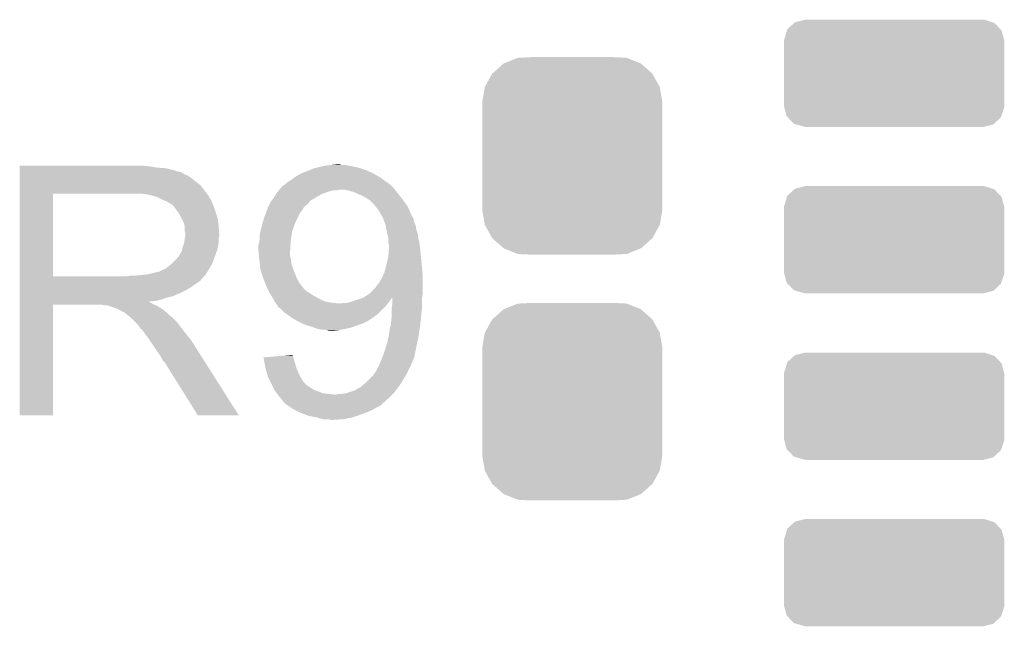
# Model space of a CAD drawing. Extents: x -0.05 to 0.95, y -0.15 to 1.54.
# Tile 10 of 35: x 0.26 to 0.41, y 0.69 to 0.79. Entities that reach past the tile are written whole.
import ezdxf

# ---------------------------------------------------------------- set-up
doc = ezdxf.new("R2010")
doc.units = 0
doc.layers.get('0').update_dxf_attribs({"linetype": 'CONTINUOUS'})
doc.layers.add('STEP_DOWN_13_CLICK_V101_GTO', color=14, linetype='CONTINUOUS')
doc.layers.add('STEP_DOWN_13_CLICK_V101_GTS', color=12, linetype='CONTINUOUS')

# ---------------------------------------------------------------- blocks, each defined once
blk = doc.blocks.new('CUSTOM_73')
for points in [[(-0.00819, 0.01509), (-0.00607, 0.0152), (0.00836, 0.01509), (0.00607, 0.0152)], [(-0.01229, 0.01267), (-0.01059, 0.01419), (0.01231, 0.01267), (0.01057, 0.01419)], [(-0.01059, 0.01419), (-0.01052, 0.01422), (0.01057, 0.01419), (0.01054, 0.01422)], [(-0.01052, 0.01422), (-0.00841, 0.01508), (0.01054, 0.01422), (0.00839, 0.01508)], [(-0.00841, 0.01508), (-0.00819, 0.01509), (0.00839, 0.01508), (0.00836, 0.01509)], [(-0.01344, 0.01062), (-0.01234, 0.01263), (0.01345, 0.01062), (0.01233, 0.01263)], [(-0.01234, 0.01263), (-0.01229, 0.01267), (0.01233, 0.01263), (0.01231, 0.01267)], [(-0.01347, 0.01057), (-0.01344, 0.01062), (0.01346, 0.01057), (0.01345, 0.01062)], [(-0.01385, 0.0083), (-0.01347, 0.01057), (0.01385, 0.0083), (0.01346, 0.01057)], [(-0.01385, 0.00825), (-0.01385, 0.0083), (0.01385, 0.00825), (0.01385, 0.0083)], [(-0.01385, -0.00825), (-0.01385, 0.00825), (0.01385, -0.00825), (0.01385, 0.00825)], [(-0.01385, -0.0083), (-0.01385, -0.00825), (0.01385, -0.0083), (0.01385, -0.00825)], [(-0.01346, -0.01057), (-0.01385, -0.0083), (0.01347, -0.01057), (0.01385, -0.0083)], [(-0.01345, -0.01062), (-0.01346, -0.01057), (0.01344, -0.01062), (0.01347, -0.01057)], [(-0.01233, -0.01263), (-0.01345, -0.01062), (0.01234, -0.01263), (0.01344, -0.01062)], [(-0.01231, -0.01267), (-0.01233, -0.01263), (0.01229, -0.01267), (0.01234, -0.01263)], [(-0.01057, -0.01419), (-0.01231, -0.01267), (0.01059, -0.01419), (0.01229, -0.01267)], [(-0.01054, -0.01422), (-0.01057, -0.01419), (0.01052, -0.01422), (0.01059, -0.01419)], [(-0.00839, -0.01508), (-0.01054, -0.01422), (0.00841, -0.01508), (0.01052, -0.01422)], [(-0.00836, -0.01509), (-0.00839, -0.01508), (0.00819, -0.01509), (0.00841, -0.01508)], [(-0.00607, -0.0152), (-0.00836, -0.01509), (0.00607, -0.0152), (0.00819, -0.01509)]]:
    blk.add_solid(points)
blk = doc.blocks.new('CUSTOM_84')
for points in [[(-0.01643, 0.00677), (-0.01536, 0.00775), (0.01637, 0.00677), (0.01543, 0.00775)], [(-0.01536, 0.00775), (-0.01525, 0.00785), (0.01543, 0.00775), (0.01512, 0.00785)], [(-0.01525, 0.00785), (-0.01371, 0.00824), (0.01512, 0.00785), (0.01391, 0.00824)], [(-0.01371, 0.00824), (-0.0137, 0.00824), (0.01391, 0.00824), (0.01387, 0.00824)], [(-0.0137, 0.00824), (-0.0137, 0.00825), (0.01387, 0.00824), (0.0137, 0.00825)], [(-0.01695, 0.00505), (-0.01648, 0.00659), (0.01695, 0.00505), (0.01653, 0.00659)], [(-0.01648, 0.00659), (-0.01643, 0.00677), (0.01653, 0.00659), (0.01637, 0.00677)], [(-0.01695, 0.005), (-0.01695, 0.00505), (0.01695, 0.005), (0.01695, 0.00505)], [(-0.01695, -0.005), (-0.01695, 0.005), (0.01695, -0.005), (0.01695, 0.005)], [(-0.01695, -0.00505), (-0.01695, -0.005), (0.01695, -0.00505), (0.01695, -0.005)], [(-0.01689, -0.00526), (-0.01695, -0.00505), (0.01694, -0.00526), (0.01695, -0.00505)], [(-0.01653, -0.00659), (-0.01689, -0.00526), (0.01649, -0.00659), (0.01694, -0.00526)], [(-0.01636, -0.00677), (-0.01653, -0.00659), (0.01643, -0.00677), (0.01649, -0.00659)], [(-0.01542, -0.00775), (-0.01636, -0.00677), (0.01537, -0.00775), (0.01643, -0.00677)], [(-0.01505, -0.00786), (-0.01542, -0.00775), (0.01525, -0.00786), (0.01537, -0.00775)], [(-0.0137, -0.00824), (-0.01505, -0.00786), (0.01372, -0.00824), (0.01525, -0.00786)], [(-0.0137, -0.00825), (-0.0137, -0.00824), (0.0137, -0.00825), (0.01372, -0.00824)]]:
    blk.add_solid(points)

msp = doc.modelspace()

# ---------------------------------------------------------------- linework, layer by layer
at = {"layer": 'STEP_DOWN_13_CLICK_V101_GTO'}
for points in [[(0.257, 0.7643), (0.257, 0.7644), (0.2769, 0.7643), (0.2758, 0.7644)], [(0.257, 0.7641), (0.257, 0.7643), (0.2781, 0.7641), (0.2769, 0.7643)], [(0.257, 0.764), (0.257, 0.7641), (0.2795, 0.764), (0.2781, 0.7641)], [(0.257, 0.7637), (0.257, 0.764), (0.2807, 0.7637), (0.2795, 0.764)], [(0.257, 0.7635), (0.257, 0.7637), (0.2813, 0.7635), (0.2807, 0.7637)], [(0.257, 0.7634), (0.257, 0.7635), (0.2818, 0.7634), (0.2813, 0.7635)], [(0.257, 0.7633), (0.257, 0.7634), (0.2819, 0.7633), (0.2819, 0.7634)], [(0.257, 0.7634), (0.257, 0.7634), (0.2819, 0.7634), (0.2818, 0.7634)], [(0.30033, 0.7632), (0.3008, 0.7634), (0.3114, 0.7632), (0.31096, 0.7634)], [(0.3008, 0.7634), (0.30155, 0.7637), (0.31096, 0.7634), (0.3103, 0.7637)], [(0.30155, 0.7637), (0.3023, 0.764), (0.3103, 0.7637), (0.3094, 0.764)], [(0.3023, 0.764), (0.3027, 0.7641), (0.3094, 0.764), (0.3091, 0.7641)], [(0.3027, 0.7641), (0.3031, 0.7642), (0.3091, 0.7641), (0.3086, 0.7642)], [(0.3031, 0.7642), (0.304, 0.7644), (0.3086, 0.7642), (0.3076, 0.7644)], [(0.304, 0.7644), (0.3048, 0.7645), (0.3076, 0.7644), (0.3071, 0.7645)], [(0.3048, 0.7645), (0.3058, 0.7646), (0.3065, 0.7645), (0.3062, 0.7646)], [(0.3058, 0.7646), (0.3058, 0.7646), (0.3062, 0.7646), (0.3058, 0.7646)], [(0.257, 0.7631), (0.257, 0.7633), (0.2823, 0.7631), (0.2819, 0.7633)], [(0.257, 0.7629), (0.257, 0.7631), (0.2828, 0.7629), (0.2823, 0.7631)], [(0.257, 0.7625), (0.257, 0.7629), (0.2834, 0.7625), (0.2828, 0.7629)], [(0.257, 0.762), (0.257, 0.7625), (0.284, 0.762), (0.2834, 0.7625)], [(0.257, 0.7614), (0.257, 0.762), (0.2848, 0.7614), (0.284, 0.762)], [(0.298, 0.7617), (0.2981, 0.7618), (0.3137, 0.7617), (0.31355, 0.7618)], [(0.2981, 0.7618), (0.2986, 0.7621), (0.31355, 0.7618), (0.3131, 0.7621)], [(0.2986, 0.7621), (0.29887, 0.7623), (0.3131, 0.7621), (0.3129, 0.7623)], [(0.29887, 0.7623), (0.299, 0.7624), (0.3129, 0.7623), (0.3127, 0.7624)], [(0.299, 0.7624), (0.29915, 0.7625), (0.3127, 0.7624), (0.3127, 0.7625)], [(0.29915, 0.7625), (0.2996, 0.7628), (0.3126, 0.7625), (0.31209, 0.7628)], [(0.29915, 0.7625), (0.29915, 0.7625), (0.3127, 0.7625), (0.3126, 0.7625)], [(0.2996, 0.7628), (0.3001, 0.7631), (0.31209, 0.7628), (0.31157, 0.7631)], [(0.3001, 0.7631), (0.30033, 0.7632), (0.31157, 0.7631), (0.3114, 0.7632)], [(0.257, 0.7606), (0.257, 0.7614), (0.2854, 0.7606), (0.2848, 0.7614)], [(0.257, 0.7601), (0.257, 0.7606), (0.28579, 0.7601), (0.2854, 0.7606)], [(0.29647, 0.7601), (0.2966, 0.7603), (0.3036, 0.7601), (0.3042, 0.7603)], [(0.2966, 0.7603), (0.29669, 0.7604), (0.3042, 0.7603), (0.3045, 0.7604)], [(0.29669, 0.7604), (0.29686, 0.7606), (0.3045, 0.7604), (0.3052, 0.7606)], [(0.29686, 0.7606), (0.29694, 0.7607), (0.3058, 0.7606), (0.3061, 0.7607)], [(0.29686, 0.7606), (0.29686, 0.7606), (0.3052, 0.7606), (0.3058, 0.7606)], [(0.29694, 0.7607), (0.2972, 0.761), (0.31471, 0.7607), (0.31448, 0.761)], [(0.2972, 0.761), (0.2973, 0.7611), (0.31448, 0.761), (0.3144, 0.7611)], [(0.2973, 0.7611), (0.2975, 0.7613), (0.3144, 0.7611), (0.31417, 0.7613)], [(0.2975, 0.7613), (0.2978, 0.7615), (0.31417, 0.7613), (0.31393, 0.7615)], [(0.2978, 0.7615), (0.298, 0.7617), (0.31393, 0.7615), (0.3137, 0.7617)], [(0.3075, 0.7606), (0.307, 0.7607), (0.31479, 0.7606), (0.31471, 0.7607)], [(0.3085, 0.7603), (0.3075, 0.7606), (0.31502, 0.7603), (0.31479, 0.7606)], [(0.30873, 0.7602), (0.3085, 0.7603), (0.3151, 0.7602), (0.31502, 0.7603)], [(0.257, 0.7474), (0.257, 0.7601), (0.2621, 0.7474), (0.2621, 0.7601)], [(0.257, 0.7601), (0.257, 0.7601), (0.2621, 0.7601), (0.2742, 0.7601)], [(0.277, 0.7599), (0.2757, 0.7601), (0.28594, 0.7599), (0.28579, 0.7601)], [(0.27773, 0.7597), (0.277, 0.7599), (0.2861, 0.7597), (0.28594, 0.7599)], [(0.2781, 0.7596), (0.27773, 0.7597), (0.2861, 0.7596), (0.2861, 0.7597)], [(0.2789, 0.7592), (0.2781, 0.7596), (0.2864, 0.7592), (0.2861, 0.7596)], [(0.2796, 0.7589), (0.2789, 0.7592), (0.28652, 0.7589), (0.2864, 0.7592)], [(0.27993, 0.7587), (0.2796, 0.7589), (0.2866, 0.7587), (0.28652, 0.7589)], [(0.29545, 0.7585), (0.2956, 0.7588), (0.3013, 0.7585), (0.30154, 0.7588)], [(0.2956, 0.7588), (0.29574, 0.759), (0.30154, 0.7588), (0.3017, 0.759)], [(0.29574, 0.759), (0.2961, 0.7595), (0.3017, 0.759), (0.30253, 0.7595)], [(0.2961, 0.7595), (0.29616, 0.7596), (0.30253, 0.7595), (0.3027, 0.7596)], [(0.29616, 0.7596), (0.29647, 0.7601), (0.3027, 0.7596), (0.3036, 0.7601)], [(0.3094, 0.7599), (0.30873, 0.7602), (0.31534, 0.7599), (0.3151, 0.7602)], [(0.3102, 0.7595), (0.3094, 0.7599), (0.31566, 0.7595), (0.31534, 0.7599)], [(0.31065, 0.7592), (0.3102, 0.7595), (0.3159, 0.7592), (0.31566, 0.7595)], [(0.3108, 0.7591), (0.31065, 0.7592), (0.31597, 0.7591), (0.3159, 0.7592)], [(0.3115, 0.7584), (0.3108, 0.7591), (0.31648, 0.7584), (0.31597, 0.7591)], [(0.2801, 0.7586), (0.27993, 0.7587), (0.28664, 0.7586), (0.2866, 0.7587)], [(0.2804, 0.7584), (0.2801, 0.7586), (0.28673, 0.7584), (0.28664, 0.7586)], [(0.2808, 0.758), (0.2805, 0.7584), (0.2869, 0.758), (0.28673, 0.7584)], [(0.2811, 0.7576), (0.2808, 0.758), (0.28703, 0.7576), (0.2869, 0.758)], [(0.28146, 0.7571), (0.2811, 0.7576), (0.2872, 0.7571), (0.28703, 0.7576)], [(0.29486, 0.7571), (0.29505, 0.7576), (0.3001, 0.7571), (0.3005, 0.7576)], [(0.29505, 0.7576), (0.2952, 0.758), (0.3005, 0.7576), (0.3007, 0.758)], [(0.2952, 0.758), (0.29525, 0.7581), (0.3008, 0.758), (0.3008, 0.7581)], [(0.2952, 0.758), (0.2952, 0.758), (0.3007, 0.758), (0.3008, 0.758)], [(0.29525, 0.7581), (0.29545, 0.7585), (0.3008, 0.7581), (0.3013, 0.7585)], [(0.3116, 0.7583), (0.3116, 0.7584), (0.31655, 0.7583), (0.31648, 0.7584)], [(0.31176, 0.7581), (0.3116, 0.7583), (0.3167, 0.7581), (0.31655, 0.7583)], [(0.3123, 0.7574), (0.31176, 0.7581), (0.317, 0.7574), (0.3167, 0.7581)], [(0.31268, 0.7567), (0.3123, 0.7574), (0.3173, 0.7567), (0.317, 0.7574)], [(0.2816, 0.7569), (0.28146, 0.7571), (0.28726, 0.7569), (0.2872, 0.7571)], [(0.282, 0.7561), (0.2816, 0.7569), (0.2875, 0.7561), (0.28726, 0.7569)], [(0.2823, 0.7555), (0.282, 0.7561), (0.28756, 0.7555), (0.2875, 0.7561)], [(0.29431, 0.7554), (0.29457, 0.7563), (0.2993, 0.7554), (0.2997, 0.7563)], [(0.29457, 0.7563), (0.2946, 0.7564), (0.2997, 0.7563), (0.29975, 0.7564)], [(0.2946, 0.7564), (0.29486, 0.7571), (0.29975, 0.7564), (0.3001, 0.7571)], [(0.31274, 0.7566), (0.31268, 0.7567), (0.3174, 0.7566), (0.3173, 0.7567)], [(0.31285, 0.7564), (0.31274, 0.7566), (0.3175, 0.7564), (0.3174, 0.7566)], [(0.3129, 0.7563), (0.31285, 0.7564), (0.31753, 0.7563), (0.3175, 0.7564)], [(0.31297, 0.7561), (0.3129, 0.7563), (0.3176, 0.7561), (0.31753, 0.7563)], [(0.31312, 0.7557), (0.31297, 0.7561), (0.3177, 0.7557), (0.3176, 0.7561)], [(0.28236, 0.7551), (0.2823, 0.7555), (0.2876, 0.7551), (0.28756, 0.7555)], [(0.2824, 0.7548), (0.28236, 0.7551), (0.28763, 0.7548), (0.2876, 0.7551)], [(0.2824, 0.7543), (0.2824, 0.7548), (0.28767, 0.7543), (0.28763, 0.7548)], [(0.2825, 0.754), (0.2824, 0.7543), (0.28769, 0.754), (0.28767, 0.7543)], [(0.294, 0.7542), (0.2942, 0.755), (0.2989, 0.7542), (0.29917, 0.755)], [(0.2942, 0.755), (0.29431, 0.7554), (0.29917, 0.755), (0.2993, 0.7554)], [(0.3133, 0.7552), (0.31312, 0.7557), (0.3179, 0.7552), (0.3177, 0.7557)], [(0.31341, 0.7546), (0.3133, 0.7552), (0.318, 0.7546), (0.3179, 0.7552)], [(0.3135, 0.7541), (0.31341, 0.7546), (0.31817, 0.7541), (0.318, 0.7546)], [(0.2823, 0.7525), (0.28241, 0.7533), (0.2876, 0.7525), (0.2876, 0.7533)], [(0.28241, 0.7533), (0.28244, 0.7535), (0.2876, 0.7533), (0.2877, 0.7535)], [(0.28244, 0.7535), (0.2825, 0.7539), (0.2877, 0.7535), (0.2877, 0.7539)], [(0.2825, 0.7539), (0.2825, 0.754), (0.2877, 0.7539), (0.28769, 0.754)], [(0.2938, 0.7525), (0.29388, 0.7529), (0.29867, 0.7525), (0.2987, 0.7529)], [(0.29388, 0.7529), (0.2939, 0.753), (0.2987, 0.7529), (0.29872, 0.753)], [(0.2939, 0.7536), (0.294, 0.7542), (0.29881, 0.7536), (0.2989, 0.7542)], [(0.2939, 0.753), (0.2939, 0.7536), (0.29872, 0.753), (0.29881, 0.7536)], [(0.31352, 0.754), (0.3135, 0.7541), (0.3182, 0.754), (0.31817, 0.7541)], [(0.3137, 0.7533), (0.31352, 0.754), (0.3183, 0.7533), (0.3182, 0.754)], [(0.3137, 0.7525), (0.3137, 0.7533), (0.3185, 0.7525), (0.3183, 0.7533)], [(0.2818, 0.751), (0.282, 0.7515), (0.28722, 0.751), (0.2874, 0.7515)], [(0.282, 0.7515), (0.2821, 0.752), (0.2874, 0.7515), (0.2875, 0.752)], [(0.2821, 0.752), (0.2823, 0.7525), (0.2875, 0.752), (0.2876, 0.7525)], [(0.2937, 0.7521), (0.2938, 0.7525), (0.29865, 0.7521), (0.29867, 0.7525)], [(0.2937, 0.7516), (0.2937, 0.7521), (0.29861, 0.7516), (0.29865, 0.7521)], [(0.29372, 0.7514), (0.2937, 0.7516), (0.2986, 0.7514), (0.29861, 0.7516)], [(0.2938, 0.7505), (0.29372, 0.7514), (0.2986, 0.7505), (0.2986, 0.7514)], [(0.3138, 0.7522), (0.3137, 0.7525), (0.31853, 0.7522), (0.3185, 0.7525)], [(0.3137, 0.7504), (0.31379, 0.7516), (0.31872, 0.7504), (0.3186, 0.7516)], [(0.31379, 0.7516), (0.3138, 0.7518), (0.3186, 0.7516), (0.31858, 0.7518)], [(0.3138, 0.7518), (0.3138, 0.7522), (0.31858, 0.7518), (0.31853, 0.7522)], [(0.2805, 0.7494), (0.281, 0.7499), (0.28664, 0.7494), (0.28682, 0.7499)], [(0.281, 0.7499), (0.2814, 0.7504), (0.28682, 0.7499), (0.287, 0.7504)], [(0.2814, 0.7504), (0.2815, 0.7505), (0.287, 0.7504), (0.28704, 0.7505)], [(0.2815, 0.7505), (0.2816, 0.7507), (0.28704, 0.7505), (0.28711, 0.7507)], [(0.2816, 0.7507), (0.2818, 0.751), (0.28711, 0.7507), (0.28722, 0.751)], [(0.29384, 0.7501), (0.2938, 0.7505), (0.2987, 0.7501), (0.2986, 0.7505)], [(0.2939, 0.7496), (0.29384, 0.7501), (0.29876, 0.7496), (0.2987, 0.7501)], [(0.31352, 0.7496), (0.3137, 0.7504), (0.3188, 0.7496), (0.31872, 0.7504)], [(0.2785, 0.7481), (0.2788, 0.7483), (0.2859, 0.7481), (0.28602, 0.7483)], [(0.2788, 0.7483), (0.2791, 0.7484), (0.28602, 0.7483), (0.28608, 0.7484)], [(0.2791, 0.7484), (0.2795, 0.7486), (0.28608, 0.7484), (0.28619, 0.7486)], [(0.2795, 0.7486), (0.28037, 0.7493), (0.28619, 0.7486), (0.2866, 0.7493)], [(0.28037, 0.7493), (0.2805, 0.7494), (0.2866, 0.7493), (0.28664, 0.7494)], [(0.29393, 0.7493), (0.2939, 0.7496), (0.2988, 0.7493), (0.29876, 0.7496)], [(0.294, 0.7486), (0.29393, 0.7493), (0.29903, 0.7486), (0.2988, 0.7493)], [(0.29405, 0.7484), (0.294, 0.7486), (0.2991, 0.7484), (0.29903, 0.7486)], [(0.2942, 0.7478), (0.29405, 0.7484), (0.29934, 0.7478), (0.2991, 0.7484)], [(0.3131, 0.748), (0.31324, 0.7485), (0.31894, 0.748), (0.3189, 0.7485)], [(0.31324, 0.7485), (0.3134, 0.7491), (0.3189, 0.7485), (0.31885, 0.7491)], [(0.3134, 0.7491), (0.31352, 0.7496), (0.31885, 0.7491), (0.3188, 0.7496)], [(0.257, 0.747), (0.257, 0.7474), (0.285, 0.747), (0.2854, 0.7474)], [(0.257, 0.7474), (0.257, 0.7474), (0.2735, 0.7474), (0.2621, 0.7474)], [(0.257, 0.7469), (0.257, 0.747), (0.285, 0.7469), (0.285, 0.747)], [(0.257, 0.7467), (0.257, 0.7469), (0.2848, 0.7467), (0.2849, 0.7469)], [(0.257, 0.7469), (0.257, 0.7469), (0.2849, 0.7469), (0.285, 0.7469)], [(0.257, 0.7461), (0.257, 0.7467), (0.2839, 0.7461), (0.2848, 0.7467)], [(0.2735, 0.7474), (0.2742, 0.7475), (0.2854, 0.7474), (0.2855, 0.7475)], [(0.275, 0.7475), (0.2768, 0.7477), (0.2855, 0.7475), (0.28563, 0.7477)], [(0.2768, 0.7477), (0.2784, 0.7481), (0.28563, 0.7477), (0.2859, 0.7481)], [(0.29435, 0.7474), (0.2942, 0.7478), (0.2995, 0.7474), (0.29934, 0.7478)], [(0.29473, 0.7464), (0.29435, 0.7474), (0.3, 0.7464), (0.2995, 0.7474)], [(0.3123, 0.7464), (0.3127, 0.7471), (0.319, 0.7464), (0.319, 0.7471)], [(0.3127, 0.7471), (0.31279, 0.7473), (0.319, 0.7471), (0.319, 0.7473)], [(0.31279, 0.7473), (0.3131, 0.748), (0.319, 0.7473), (0.31894, 0.748)], [(0.257, 0.7458), (0.257, 0.7461), (0.2835, 0.7458), (0.2839, 0.7461)], [(0.257, 0.7452), (0.257, 0.7458), (0.2825, 0.7452), (0.2835, 0.7458)], [(0.257, 0.7449), (0.257, 0.7452), (0.2819, 0.7449), (0.2825, 0.7452)], [(0.2948, 0.7462), (0.29473, 0.7464), (0.30016, 0.7462), (0.3, 0.7464)], [(0.2951, 0.7455), (0.2948, 0.7462), (0.3007, 0.7455), (0.30016, 0.7462)], [(0.2953, 0.7451), (0.2951, 0.7455), (0.3011, 0.7451), (0.3007, 0.7455)], [(0.3109, 0.7448), (0.3117, 0.7456), (0.319, 0.7448), (0.319, 0.7456)], [(0.3117, 0.7456), (0.3119, 0.7459), (0.319, 0.7456), (0.319, 0.7459)], [(0.3119, 0.7459), (0.3123, 0.7464), (0.319, 0.7459), (0.319, 0.7464)], [(0.257, 0.7443), (0.257, 0.7449), (0.2805, 0.7443), (0.2819, 0.7449)], [(0.257, 0.7441), (0.257, 0.7443), (0.2796, 0.7441), (0.2805, 0.7443)], [(0.257, 0.7438), (0.257, 0.7441), (0.2788, 0.7438), (0.2796, 0.7441)], [(0.257, 0.7436), (0.257, 0.7438), (0.2779, 0.7436), (0.2788, 0.7438)], [(0.2954, 0.7449), (0.2953, 0.7451), (0.30143, 0.7449), (0.3011, 0.7451)], [(0.29546, 0.7448), (0.2954, 0.7449), (0.3016, 0.7448), (0.30143, 0.7449)], [(0.2957, 0.7444), (0.29546, 0.7448), (0.3022, 0.7444), (0.3016, 0.7448)], [(0.296, 0.7439), (0.2957, 0.7444), (0.3031, 0.7439), (0.3022, 0.7444)], [(0.2962, 0.7435), (0.296, 0.7439), (0.304, 0.7435), (0.3031, 0.7439)], [(0.3081, 0.7435), (0.3087, 0.7437), (0.31385, 0.7435), (0.314, 0.7437)], [(0.3087, 0.7437), (0.3096, 0.744), (0.314, 0.7437), (0.3142, 0.744)], [(0.3096, 0.744), (0.3099, 0.7441), (0.3142, 0.744), (0.3143, 0.7441)], [(0.3099, 0.7441), (0.3108, 0.7447), (0.3189, 0.7441), (0.31899, 0.7447)], [(0.3108, 0.7447), (0.3109, 0.7448), (0.31899, 0.7447), (0.319, 0.7448)], [(0.3143, 0.7431), (0.3143, 0.7441), (0.3189, 0.7431), (0.3189, 0.7441)], [(0.257, 0.7435), (0.257, 0.7436), (0.2769, 0.7435), (0.2779, 0.7436)], [(0.257, 0.7434), (0.257, 0.7435), (0.277, 0.7434), (0.2769, 0.7435)], [(0.257, 0.7433), (0.257, 0.7434), (0.2772, 0.7433), (0.277, 0.7434)], [(0.257, 0.7431), (0.257, 0.7433), (0.2775, 0.7431), (0.2772, 0.7433)], [(0.257, 0.743), (0.257, 0.7431), (0.27775, 0.743), (0.2775, 0.7431)], [(0.257, 0.726), (0.257, 0.743), (0.2621, 0.726), (0.2621, 0.743)], [(0.257, 0.743), (0.257, 0.743), (0.2621, 0.743), (0.2697, 0.743)], [(0.2701, 0.7429), (0.2697, 0.743), (0.278, 0.7429), (0.27775, 0.743)], [(0.2707, 0.7428), (0.2706, 0.7429), (0.27817, 0.7428), (0.278, 0.7429)], [(0.272, 0.7424), (0.2708, 0.7428), (0.27883, 0.7424), (0.27817, 0.7428)], [(0.2722, 0.7423), (0.272, 0.7424), (0.279, 0.7423), (0.27883, 0.7424)], [(0.2724, 0.7422), (0.2722, 0.7423), (0.27913, 0.7422), (0.279, 0.7423)], [(0.2727, 0.742), (0.2724, 0.7422), (0.27937, 0.742), (0.27913, 0.7422)], [(0.29635, 0.7433), (0.2962, 0.7435), (0.3051, 0.7433), (0.304, 0.7435)], [(0.29642, 0.7432), (0.29635, 0.7433), (0.3062, 0.7432), (0.3051, 0.7433)], [(0.2965, 0.7431), (0.29642, 0.7432), (0.31354, 0.7431), (0.31362, 0.7432)], [(0.2967, 0.7428), (0.2965, 0.7431), (0.3133, 0.7428), (0.31354, 0.7431)], [(0.2968, 0.7426), (0.2967, 0.7428), (0.3131, 0.7426), (0.3133, 0.7428)], [(0.297, 0.7425), (0.2968, 0.7426), (0.313, 0.7425), (0.3131, 0.7426)], [(0.2976, 0.7419), (0.297, 0.7425), (0.3124, 0.7419), (0.313, 0.7425)], [(0.3066, 0.7432), (0.3068, 0.7433), (0.31362, 0.7432), (0.3137, 0.7433)], [(0.3074, 0.7433), (0.3081, 0.7435), (0.3137, 0.7433), (0.31385, 0.7435)], [(0.3142, 0.742), (0.31425, 0.7426), (0.31883, 0.742), (0.3189, 0.7426)], [(0.31425, 0.7426), (0.3143, 0.7431), (0.3189, 0.7426), (0.3189, 0.7431)], [(0.2729, 0.7419), (0.2727, 0.742), (0.2795, 0.7419), (0.27937, 0.742)], [(0.2731, 0.7418), (0.273, 0.7419), (0.2796, 0.7418), (0.2795, 0.7419)], [(0.2735, 0.7415), (0.2731, 0.7418), (0.2799, 0.7415), (0.2796, 0.7418)], [(0.27363, 0.7414), (0.2735, 0.7415), (0.28, 0.7414), (0.2799, 0.7415)], [(0.27388, 0.7412), (0.27363, 0.7414), (0.2803, 0.7412), (0.28, 0.7414)], [(0.274, 0.7411), (0.27388, 0.7412), (0.2804, 0.7411), (0.2803, 0.7412)], [(0.2749, 0.7402), (0.274, 0.7411), (0.2813, 0.7402), (0.2804, 0.7411)], [(0.29802, 0.7416), (0.2976, 0.7419), (0.3121, 0.7416), (0.3124, 0.7419)], [(0.29886, 0.741), (0.29802, 0.7416), (0.3113, 0.741), (0.3121, 0.7416)], [(0.299, 0.7409), (0.29886, 0.741), (0.31115, 0.7409), (0.3113, 0.741)], [(0.2997, 0.7405), (0.299, 0.7409), (0.31055, 0.7405), (0.31115, 0.7409)], [(0.3141, 0.74), (0.3142, 0.741), (0.31861, 0.74), (0.31872, 0.741)], [(0.3142, 0.7418), (0.3142, 0.742), (0.3188, 0.7418), (0.31883, 0.742)], [(0.3142, 0.741), (0.3142, 0.7418), (0.31872, 0.741), (0.3188, 0.7418)], [(0.2752, 0.7399), (0.2749, 0.7402), (0.28153, 0.7399), (0.2813, 0.7402)], [(0.2755, 0.7395), (0.2752, 0.7399), (0.28183, 0.7395), (0.28153, 0.7399)], [(0.27555, 0.7394), (0.2755, 0.7395), (0.2819, 0.7394), (0.28183, 0.7395)], [(0.2756, 0.7393), (0.27555, 0.7394), (0.28198, 0.7393), (0.2819, 0.7394)], [(0.2763, 0.7385), (0.2757, 0.7393), (0.2826, 0.7385), (0.28198, 0.7393)], [(0.2999, 0.7404), (0.2997, 0.7405), (0.3104, 0.7404), (0.31055, 0.7405)], [(0.3003, 0.7402), (0.2999, 0.7404), (0.3099, 0.7402), (0.3103, 0.7404)], [(0.2999, 0.7404), (0.2999, 0.7404), (0.3103, 0.7404), (0.3104, 0.7404)], [(0.30077, 0.74), (0.3003, 0.7402), (0.3094, 0.74), (0.3099, 0.7402)], [(0.301, 0.7399), (0.30077, 0.74), (0.3091, 0.7399), (0.3094, 0.74)], [(0.30133, 0.7398), (0.301, 0.7399), (0.3088, 0.7398), (0.3091, 0.7399)], [(0.3023, 0.7395), (0.30133, 0.7398), (0.308, 0.7395), (0.3088, 0.7398)], [(0.3028, 0.7393), (0.3023, 0.7395), (0.3071, 0.7393), (0.308, 0.7395)], [(0.3034, 0.7392), (0.3028, 0.7393), (0.3066, 0.7392), (0.3071, 0.7393)], [(0.3043, 0.7391), (0.3038, 0.7392), (0.3061, 0.7391), (0.3066, 0.7392)], [(0.3046, 0.739), (0.3043, 0.7391), (0.3051, 0.739), (0.3061, 0.7391)], [(0.3138, 0.7384), (0.3139, 0.7392), (0.31838, 0.7384), (0.31849, 0.7392)], [(0.3139, 0.7392), (0.31407, 0.7399), (0.31849, 0.7392), (0.3186, 0.7399)], [(0.31407, 0.7399), (0.3141, 0.74), (0.3186, 0.7399), (0.31861, 0.74)], [(0.2769, 0.7377), (0.2763, 0.7385), (0.28324, 0.7377), (0.2826, 0.7385)], [(0.27703, 0.7375), (0.2769, 0.7377), (0.2834, 0.7375), (0.28324, 0.7377)], [(0.3136, 0.7377), (0.3137, 0.7379), (0.31826, 0.7377), (0.3183, 0.7379)], [(0.3136, 0.7374), (0.3136, 0.7377), (0.31819, 0.7374), (0.31826, 0.7377)], [(0.3137, 0.7379), (0.3138, 0.7384), (0.3183, 0.7379), (0.31838, 0.7384)], [(0.27777, 0.7364), (0.27703, 0.7375), (0.2841, 0.7364), (0.2834, 0.7375)], [(0.2781, 0.7359), (0.27777, 0.7364), (0.28442, 0.7359), (0.2841, 0.7364)], [(0.31317, 0.736), (0.3133, 0.7364), (0.3179, 0.736), (0.31798, 0.7364)], [(0.3133, 0.7364), (0.3136, 0.7374), (0.31798, 0.7364), (0.31819, 0.7374)], [(0.2786, 0.7352), (0.2781, 0.7359), (0.28486, 0.7352), (0.28442, 0.7359)], [(0.279, 0.7345), (0.2786, 0.7352), (0.28531, 0.7345), (0.28486, 0.7352)], [(0.2945, 0.7349), (0.29675, 0.7351), (0.2991, 0.7349), (0.2991, 0.7351)], [(0.29452, 0.7348), (0.2945, 0.7349), (0.2991, 0.7348), (0.2991, 0.7349)], [(0.29463, 0.7342), (0.29452, 0.7348), (0.2993, 0.7342), (0.2991, 0.7348)], [(0.29675, 0.7351), (0.29788, 0.7352), (0.2991, 0.7351), (0.299, 0.7352)], [(0.29788, 0.7352), (0.299, 0.7353), (0.299, 0.7352), (0.299, 0.7353)], [(0.31249, 0.7342), (0.3127, 0.7347), (0.3174, 0.7342), (0.31759, 0.7347)], [(0.3127, 0.7347), (0.31281, 0.735), (0.31759, 0.7347), (0.3177, 0.735)], [(0.31281, 0.735), (0.313, 0.7355), (0.3177, 0.735), (0.3178, 0.7355)], [(0.313, 0.7355), (0.31317, 0.736), (0.3178, 0.7355), (0.3179, 0.736)], [(0.2791, 0.7343), (0.279, 0.7345), (0.28543, 0.7343), (0.28531, 0.7345)], [(0.2793, 0.7342), (0.2791, 0.7343), (0.2855, 0.7342), (0.28543, 0.7343)], [(0.2794, 0.734), (0.2793, 0.7342), (0.28562, 0.734), (0.2855, 0.7342)], [(0.2844, 0.726), (0.2794, 0.734), (0.2907, 0.726), (0.28562, 0.734)], [(0.29476, 0.7335), (0.29463, 0.7342), (0.2995, 0.7335), (0.2993, 0.7342)], [(0.2948, 0.7333), (0.29476, 0.7335), (0.29957, 0.7333), (0.2995, 0.7335)], [(0.29497, 0.7327), (0.2948, 0.7333), (0.2998, 0.7327), (0.29957, 0.7333)], [(0.3119, 0.7329), (0.312, 0.7332), (0.31678, 0.7329), (0.3169, 0.7332)], [(0.312, 0.7332), (0.3122, 0.7335), (0.3169, 0.7332), (0.3171, 0.7335)], [(0.3122, 0.7335), (0.31232, 0.7338), (0.3171, 0.7335), (0.3172, 0.7338)], [(0.31232, 0.7338), (0.3124, 0.734), (0.3172, 0.7338), (0.3173, 0.734)], [(0.3124, 0.734), (0.31249, 0.7342), (0.3173, 0.734), (0.3174, 0.7342)], [(0.2952, 0.7319), (0.29497, 0.7327), (0.3002, 0.7319), (0.2998, 0.7327)], [(0.29555, 0.7312), (0.2952, 0.7319), (0.3006, 0.7312), (0.3002, 0.7319)], [(0.3101, 0.7309), (0.311, 0.7318), (0.31563, 0.7309), (0.3162, 0.7318)], [(0.311, 0.7318), (0.3114, 0.7322), (0.3162, 0.7318), (0.31642, 0.7322)], [(0.3114, 0.7322), (0.31173, 0.7327), (0.31642, 0.7322), (0.3167, 0.7327)], [(0.31173, 0.7327), (0.3118, 0.7328), (0.3167, 0.7327), (0.31674, 0.7328)], [(0.3118, 0.7328), (0.3119, 0.7329), (0.31674, 0.7328), (0.31678, 0.7329)], [(0.29585, 0.7306), (0.29555, 0.7312), (0.3012, 0.7306), (0.3006, 0.7312)], [(0.29605, 0.7302), (0.29585, 0.7306), (0.3018, 0.7302), (0.3012, 0.7306)], [(0.2962, 0.7299), (0.29605, 0.7302), (0.3023, 0.7299), (0.3018, 0.7302)], [(0.3085, 0.7298), (0.3091, 0.7302), (0.31485, 0.7298), (0.31514, 0.7302)], [(0.3092, 0.7302), (0.3094, 0.7303), (0.31514, 0.7302), (0.31521, 0.7303)], [(0.3094, 0.7303), (0.3097, 0.7306), (0.31521, 0.7303), (0.31543, 0.7306)], [(0.3097, 0.7306), (0.30983, 0.7307), (0.31543, 0.7306), (0.3155, 0.7307)], [(0.30983, 0.7307), (0.3101, 0.7309), (0.3155, 0.7307), (0.31563, 0.7309)], [(0.2963, 0.7297), (0.2962, 0.7299), (0.3029, 0.7297), (0.3023, 0.7299)], [(0.29653, 0.7294), (0.2963, 0.7297), (0.3036, 0.7294), (0.3029, 0.7297)], [(0.2966, 0.7293), (0.29653, 0.7294), (0.3045, 0.7293), (0.3036, 0.7294)], [(0.29668, 0.7292), (0.2966, 0.7293), (0.3053, 0.7292), (0.3045, 0.7293)], [(0.2969, 0.7289), (0.29668, 0.7292), (0.314, 0.7289), (0.3143, 0.7292)], [(0.2972, 0.7286), (0.2969, 0.7289), (0.3137, 0.7286), (0.314, 0.7289)], [(0.2974, 0.7283), (0.2972, 0.7286), (0.31337, 0.7283), (0.3137, 0.7286)], [(0.3057, 0.7292), (0.3061, 0.7293), (0.3143, 0.7292), (0.3144, 0.7293)], [(0.3066, 0.7293), (0.3072, 0.7294), (0.3144, 0.7293), (0.3145, 0.7294)], [(0.3072, 0.7294), (0.3078, 0.7296), (0.3145, 0.7294), (0.3147, 0.7296)], [(0.3078, 0.7296), (0.3085, 0.7298), (0.3147, 0.7296), (0.31485, 0.7298)], [(0.2976, 0.7281), (0.2974, 0.7283), (0.31315, 0.7281), (0.31337, 0.7283)], [(0.2977, 0.7279), (0.2976, 0.7281), (0.31293, 0.7279), (0.31315, 0.7281)], [(0.2978, 0.7278), (0.2978, 0.7279), (0.31282, 0.7278), (0.31293, 0.7279)], [(0.2981, 0.7276), (0.2978, 0.7278), (0.3126, 0.7276), (0.31282, 0.7278)], [(0.29825, 0.7275), (0.2981, 0.7276), (0.3124, 0.7275), (0.3126, 0.7276)], [(0.2984, 0.7274), (0.29825, 0.7275), (0.3123, 0.7274), (0.3124, 0.7275)], [(0.29885, 0.7271), (0.2984, 0.7274), (0.3117, 0.7271), (0.3123, 0.7274)], [(0.299, 0.727), (0.29885, 0.7271), (0.31155, 0.727), (0.3117, 0.7271)], [(0.2992, 0.7269), (0.299, 0.727), (0.3114, 0.7269), (0.31155, 0.727)], [(0.2907, 0.726), (0.2907, 0.726), (0.2907, 0.726), (0.2844, 0.726)], [(0.2996, 0.7267), (0.2992, 0.7269), (0.3109, 0.7267), (0.3114, 0.7269)], [(0.3, 0.7265), (0.2996, 0.7267), (0.3105, 0.7265), (0.3109, 0.7267)], [(0.3002, 0.7264), (0.3, 0.7265), (0.31022, 0.7264), (0.3105, 0.7265)], [(0.30098, 0.7261), (0.3002, 0.7264), (0.3094, 0.7261), (0.31022, 0.7264)], [(0.3015, 0.7259), (0.30098, 0.7261), (0.3088, 0.7259), (0.3094, 0.7261)], [(0.3026, 0.7257), (0.3015, 0.7259), (0.3082, 0.7257), (0.3088, 0.7259)], [(0.3037, 0.7254), (0.3026, 0.7257), (0.3068, 0.7254), (0.3082, 0.7257)], [(0.3048, 0.7253), (0.3045, 0.7254), (0.3052, 0.7253), (0.3068, 0.7254)]]:
    msp.add_solid(points, dxfattribs=at)

# ---------------------------------------------------------------- block references
at = {"layer": 'STEP_DOWN_13_CLICK_V101_GTS'}
for name, p in [('CUSTOM_84', (0.3915, 0.7786)), ('CUSTOM_73', (0.342, 0.7659)), ('CUSTOM_84', (0.3915, 0.753)), ('CUSTOM_73', (0.342, 0.7281)), ('CUSTOM_84', (0.3915, 0.7274)), ('CUSTOM_84', (0.3915, 0.7018))]:
    msp.add_blockref(name, p, dxfattribs=at)

doc.saveas('drawing.dxf')
